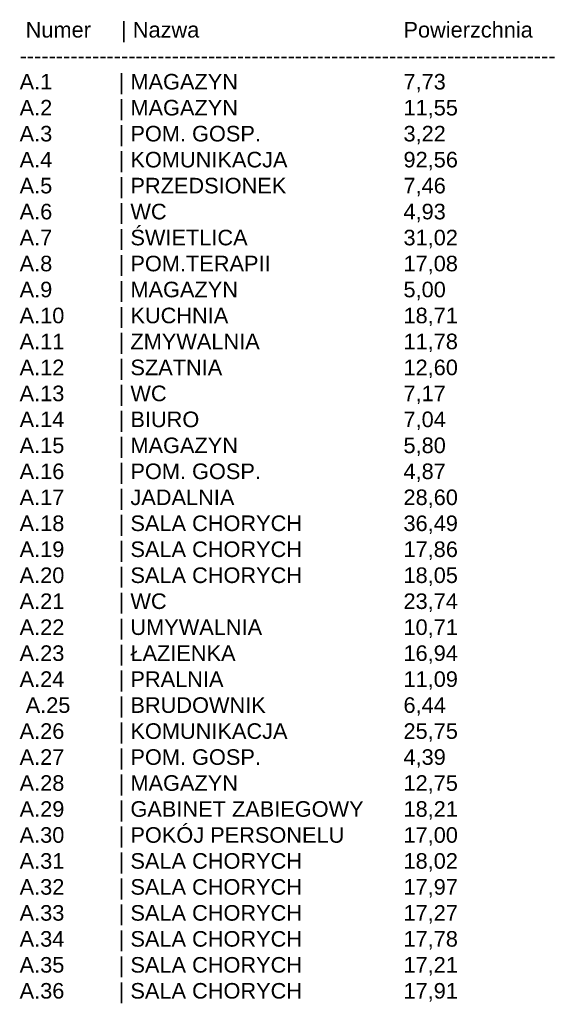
# Model space of a CAD drawing. Header units: millimetres. Extents: x 12683 to 90307, y 30842 to 62253.
# Tile 85 of 152: x 40084 to 40706, y 52306 to 53443. Entities that reach past the tile are written whole.
import ezdxf

# ---------------------------------------------------------------- set-up
doc = ezdxf.new("R2010")
doc.units = ezdxf.units.MM
doc.header["$LTSCALE"] = 0.6
doc.layers.add('zzz_podklady_opisy', color=252, linetype='Continuous', lineweight=15)
doc.styles.add('GENERATED_STYLE_1', font='ARIAL.TTF')

msp = doc.modelspace()

# ---------------------------------------------------------------- texts
at = {"layer": 'zzz_podklady_opisy', "char_height": 18, "attachment_point": 1, "style": 'GENERATED_STYLE_1'}
for s, insert in [(' Numer     | Nazwa                  \\P------------------------------------------------------\\PA.1           | MAGAZYN                      ^I\\PA.2           | MAGAZYN                    \\PA.3           | POM. GOSP.              ^I      \\PA.4           | KOMUNIKACJA           ^I   \\PA.5           | PRZEDSIONEK            ^I    \\PA.6           | WC                            ^I\\PA.7           | ŚWIETLICA                    \\PA.8           | POM.TERAPII         \\PA.9           | MAGAZYN                \\PA.10         | KUCHNIA                     \\PA.11         | ZMYWALNIA              \\PA.12         | SZATNIA               \\PA.13         | WC                         \\PA.14         | BIURO                    \\PA.15         | MAGAZYN                \\PA.16         | POM. GOSP.      \\PA.17         | JADALNIA             \\PA.18         | SALA CHORYCH       \\PA.19         | SALA CHORYCH       \\PA.20         | SALA CHORYCH        \\PA.21         | WC                          \\PA.22         | UMYWALNIA        \\PA.23         | ŁAZIENKA                \\PA.24         | PRALNIA                   \\P A.25        | BRUDOWNIK                 \\PA.26         | KOMUNIKACJA          \\PA.27         | POM. GOSP.         \\PA.28         | MAGAZYN                  \\PA.29         | GABINET ZABIEGOWY       \\PA.30         | POKÓJ PERSONELU       \\PA.31         | SALA CHORYCH              \\PA.32         | SALA CHORYCH              \\PA.33         | SALA CHORYCH              \\PA.34         | SALA CHORYCH     \\PA.35         | SALA CHORYCH          \\PA.36         | SALA CHORYCH             \\P  \\P', (40084.1, 53440.7)), ('Powierzchnia \\P---------------------\\P7,73\\P11,55\\P3,22\\P92,56\\P7,46\\P4,93\\P31,02\\P17,08\\P5,00\\P18,71\\P11,78\\P12,60\\P7,17\\P7,04\\P5,80\\P4,87\\P28,60\\P36,49\\P17,86\\P18,05\\P23,74\\P10,71\\P16,94\\P11,09\\P6,44\\P25,75\\P4,39\\P12,75\\P18,21\\P17,00\\P18,02\\P17,97\\P17,27\\P17,78\\P17,21\\P17,91\\P  \\P\\P', (40527.9, 53440.7))]:
    msp.add_mtext(s, dxfattribs=dict(at, insert=insert))

doc.saveas('drawing.dxf')
